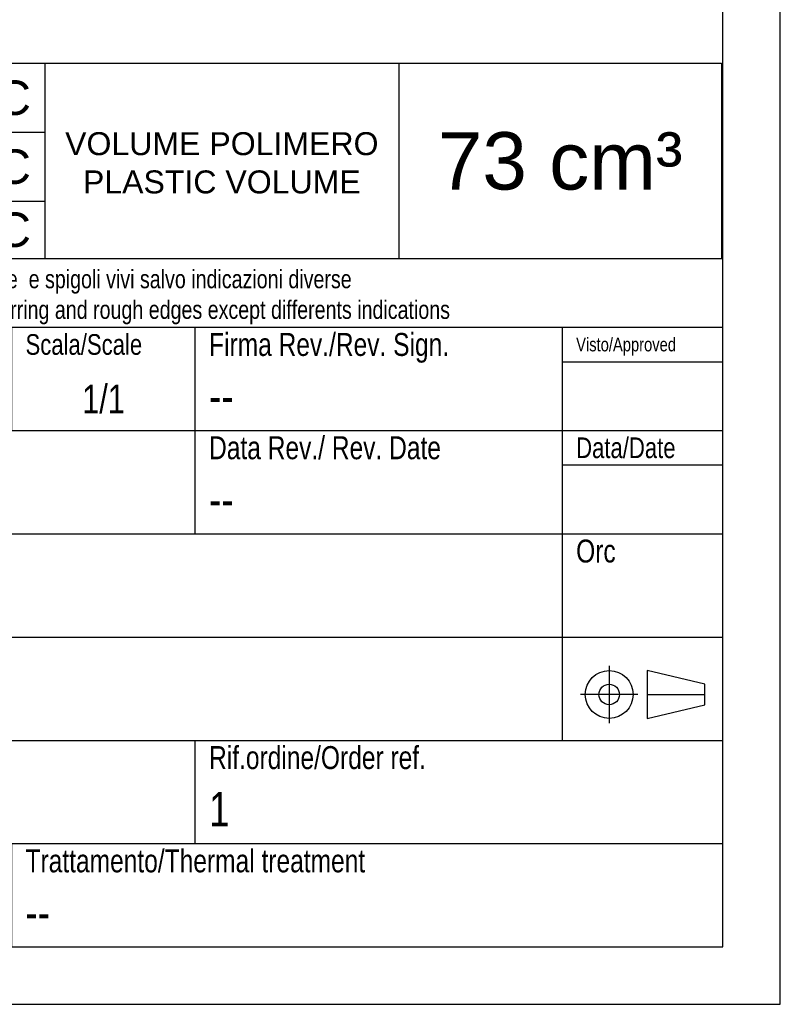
# Model space of a CAD drawing. Extents: x 0 to 1189, y 0 to 841.
# Tile 67 of 80: x 1123 to 1189, y 0 to 86. Entities that reach past the tile are written whole.
import ezdxf

# ---------------------------------------------------------------- set-up
doc = ezdxf.new("R2010")
doc.units = 0
doc.header["$LTSCALE"] = 65.395
doc.linetypes.add('CENTER', pattern=[0.6, 0.375, -0.075, 0.075, -0.075])
doc.layers.get('0').update_dxf_attribs({"linetype": 'CONTINUOUS'})
doc.layers.add('TABLE_BL5', color=7, linetype='CONTINUOUS')
doc.layers.add('TABLE_BL6', color=7, linetype='CONTINUOUS')
doc.styles.get("Standard").update_dxf_attribs({"font": 'txt', "width": 0.8})
doc.styles.add('TEXTSTYLE_2', font='arial.ttf')
doc.styles.add('TEXTSTYLE_3', font='txt', dxfattribs={"width": 0.6})

# ---------------------------------------------------------------- blocks, each defined once
blk = doc.blocks.new('A0_BL15', base_point=(594.5, 420.5))
at = {"color": 7, "linetype": 'CONTINUOUS'}
for p, q in [((1189, 0), (1189, 841)), ((1184, 5), (1184, 836)), ((5, 5), (1184, 5)), ((0, 0), (1189, 0))]:
    blk.add_line(p, q, dxfattribs=at)
blk = doc.blocks.new('VISTA_BL17', base_point=(1177, 27))
at = {"color": 2, "linetype": 'CENTER'}
for p, q in [((1174.085, 29.5), (1174.085, 24.5)), ((1176.585, 27), (1171.585, 27)), ((1177.387, 27), (1182.415, 27))]:
    blk.add_line(p, q, dxfattribs=at)
at = {"color": 2, "linetype": 'CONTINUOUS'}
for p, q in [((1177.387, 29.083), (1177.387, 24.917)), ((1182.415, 27.893), (1177.387, 29.083)), ((1182.415, 26.107), (1182.415, 27.893)), ((1177.387, 24.917), (1182.415, 26.107))]:
    blk.add_line(p, q, dxfattribs=at)
for radius in [2.083, 0.893]:
    blk.add_circle((1174.085, 27), radius, dxfattribs=at)
blk = doc.blocks.new('TABLE_BL5', base_point=(1090.437, 73.5))
at = {"layer": 'TABLE_BL5', "color": 2, "linetype": 'CONTINUOUS'}
for p, q in [((997, 82), (1183.875, 82)), ((997, 82), (997, 65)), ((1055.125, 82), (1055.125, 65)), ((1101.625, 82), (1101.625, 65)), ((1124.875, 82), (1124.875, 65)), ((1155.75, 82), (1155.75, 65)), ((1183.875, 82), (1183.875, 65)), ((1055.125, 76), (1124.875, 76)), ((997, 72), (1055.125, 72)), ((1008.625, 72), (1008.625, 65)), ((1055.125, 70), (1124.875, 70)), ((997, 65), (1183.875, 65))]:
    blk.add_line(p, q, dxfattribs=at)
at = {"layer": 'TABLE_BL5', "color": 2, "linetype": 'CONTINUOUS', "style": 'TEXTSTYLE_2'}
for s, insert, char_height, width, attachment_point in [('Temperatura monougello\\PSingle Nozzle temperature:', (1056.325, 81.375), 1.9, 31.97509, 1), ('VOLUME POLIMERO\\PPLASTIC VOLUME', (1140.312, 76), 2, 27.27138, 2), ('Temperatura stampo\\PMold temperature:', (1056.325, 75.375), 1.9, 24.60818, 1), ('Polimero\\PPlastic', (998.2, 70.5), 1.85, 10.17844, 1), ('  T °C', (1056.325, 68.5), 3, 10.72862, 1)]:
    blk.add_mtext(s, dxfattribs=dict(at, insert=insert, char_height=char_height, width=width, attachment_point=attachment_point))
at = {"layer": 'TABLE_BL5', "color": 4, "linetype": 'CONTINUOUS'}
for s, insert, char_height, width, attachment_point, style in [('PARAMETRI DI PROGETTO\\PPROJECT PARAMETERS: ', (1026.062, 80.75), 3, 54.36803, 2, 'TEXTSTYLE_2'), ('111 °C', (1123.675, 80.5), 3, 12.84758, 3, 'TEXTSTYLE_2'), ('73 cm³', (1169.812, 76), 5, 21.3197, 2, 'TEXTSTYLE_2'), ('11 °C', (1123.675, 74.5), 3, 10.51673, 3, 'TEXTSTYLE_2'), ('ABA', (1031.875, 70.5), 4, 16.14286, 2, 'TEXTSTYLE_3'), ('100 °C', (1123.675, 69), 3, 12.84758, 3, 'TEXTSTYLE_2')]:
    blk.add_mtext(s, dxfattribs=dict(at, insert=insert, char_height=char_height, width=width, attachment_point=attachment_point, style=style))
blk = doc.blocks.new('TABLE_BL6', base_point=(1090.5, 35))
at = {"layer": 'TABLE_BL6', "color": 2, "linetype": 'CONTINUOUS'}
for p, q in [((997, 5), (997, 65)), ((997, 65), (1184, 65)), ((1110, 59), (1110, 65)), ((1184, 5), (1184, 65)), ((997, 59), (1184, 59)), ((1066, 50), (1066, 59)), ((1122, 50), (1122, 59)), ((1138, 41), (1138, 59)), ((1170, 23), (1170, 59)), ((1170, 56), (1184, 56)), ((997, 50), (1184, 50)), ((1170, 47), (1184, 47)), ((997, 41), (1184, 41)), ((1048, 23), (1048, 41)), ((1048, 32), (1184, 32)), ((997, 23), (1184, 23)), ((1038, 14), (1038, 23)), ((1062, 14), (1062, 23)), ((1080, 14), (1080, 23)), ((1138, 14), (1138, 23)), ((997, 14), (1184, 14)), ((1043, 5), (1043, 14)), ((1052, 5), (1052, 14)), ((1066, 5), (1066, 14)), ((1122, 5), (1122, 14)), ((997, 5), (1184, 5))]:
    blk.add_line(p, q, dxfattribs=at)
for s, insert, char_height, width, attachment_point in [('Disegnatore/Engineer', (998.2, 22.5), 2, 41.57143, 1), ('Data/Date', (1039.2, 22.5), 2, 19.71429, 1), ('N.pz/Q.ty', (1063.2, 22.5), 2, 18.5, 1), ('Cliente/Customer', (1081.2, 22.5), 2, 33.5, 1), ('Rif.ordine/Order ref.', (1139.2, 22.5), 2, 42.07143, 1), ('OnlineSource', (998.2, 18.5), 3, 36.75, 1), ('31/07/17', (1039.2, 18.5), 3, 25.82143, 1), ('1', (1139.2, 18.5), 3, 2.57143, 1), ('--', (1081.2, 18.5), 3, 6.42857, 1), ('Codice/code ', (998.2, 13.5), 2, 25.42857, 1), ('Rev.', (1044.2, 13.5), 2, 8.35714, 1), ('Foglio', (1053.2, 13.5), 2, 11.64286, 1), ('Materiale/Material', (1067.2, 13.5), 2, 35.85714, 1), ('Trattamento/Thermal treatment', (1123.2, 13.5), 2, 61.42857, 1), ('1 ', (1059, 9.5), 3, 6.10714, 2), ('-- ', (1067.2, 9.5), 3, 9.96429, 1), ('-- ', (1123.2, 9.5), 3, 9.96429, 1)]:
    blk.add_mtext(s, dxfattribs=dict(at, insert=insert, char_height=char_height, width=width, attachment_point=attachment_point))
at = {"layer": 'TABLE_BL6', "color": 2, "linetype": 'CONTINUOUS', "insert": (998.2, 9.5), "char_height": 3.5, "width": 20.37546, "attachment_point": 1, "style": 'TEXTSTYLE_2'}
blk.add_mtext('99M0012', dxfattribs=at)

msp = doc.modelspace()

# ---------------------------------------------------------------- linework, layer by layer
at = {"color": 7, "linetype": 'CONTINUOUS'}
for p, q in [((1189, 0), (1189, 841)), ((0, 0), (1189, 0))]:
    msp.add_line(p, q, dxfattribs=at)

# ---------------------------------------------------------------- block references
at = {"color": 2, "linetype": 'CONTINUOUS'}
for name, p in [('A0_BL15', (594.5, 420.5)), ('VISTA_BL17', (1177, 27))]:
    msp.add_blockref(name, p, dxfattribs=at)
at = {"layer": 'TABLE_BL5'}
msp.add_blockref('TABLE_BL5', (1090.437, 73.5), dxfattribs=at)
at = {"layer": 'TABLE_BL6'}
msp.add_blockref('TABLE_BL6', (1090.5, 35), dxfattribs=at)

# ---------------------------------------------------------------- texts
at = {"color": 2, "linetype": 'CONTINUOUS'}
for s, insert, char_height, width, attachment_point in [('Eliminare bave  e spigoli vivi salvo indicazioni diverse\\PRemove deburring and rough edges except differents indications', (1111.2, 64), 1.6, 103.14286, 1), ('Scala/Scale', (1123.2, 58.4), 1.8, 20.18571, 1), ('Firma Rev./Rev. Sign.', (1139.2, 58.5), 2, 44.21429, 1), ('Visto/Approved', (1171.2, 58.1), 1.2, 17.82857, 1), ('1/1 ', (1130, 54), 2.5, 10.08929, 2), ('--', (1139.2, 54.5), 3, 6.42857, 1), ('Data Rev./ Rev. Date', (1139.2, 49.5), 2, 43.5, 1), ('Data/Date', (1171.2, 49.4), 1.8, 17.74286, 1), ('--', (1139.2, 45.5), 3, 6.42857, 1), ('Orc', (1171.2, 40.5), 2, 6.21429, 1)]:
    msp.add_mtext(s, dxfattribs=dict(at, insert=insert, char_height=char_height, width=width, attachment_point=attachment_point))

doc.saveas('drawing.dxf')
